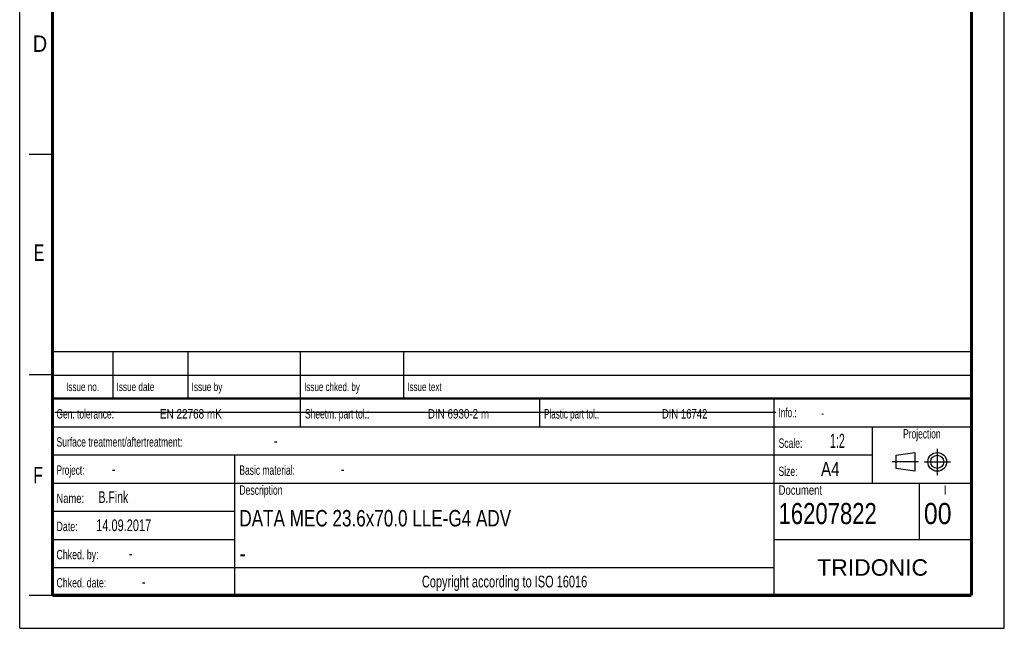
# Model space of a CAD drawing. Header units: millimetres. Extents: x 0 to 210, y 0 to 297.
# Tile 1 of 20: x 0 to 210, y 0 to 130. Entities that reach past the tile are written whole.
import ezdxf
from ezdxf.enums import TextEntityAlignment as Align

# ---------------------------------------------------------------- set-up
doc = ezdxf.new("R2010")
doc.units = ezdxf.units.MM
doc.header["$LTSCALE"] = 19.36
doc.linetypes.add('CENTER', pattern=[0.6, 0.375, -0.075, 0.075, -0.075])
doc.layers.get('0').update_dxf_attribs({"linetype": 'CONTINUOUS'})
doc.layers.add('DEFAULT_1', color=7, linetype='CENTER')
doc.layers.add('Z_NOTICE', color=7, linetype='CONTINUOUS')
doc.styles.get("Standard").update_dxf_attribs({"font": 'txt', "width": 0.7})
doc.styles.add('TEXTSTYLE_2', font='txt', dxfattribs={"width": 0.75})
doc.styles.add('TEXTSTYLE_5', font='arial.ttf')

# ---------------------------------------------------------------- blocks, each defined once
blk = doc.blocks.new('PROJEKTIONSMETHODE_BL0', base_point=(192.31, 35.47))
at = {"color": 2, "linetype": 'CONTINUOUS'}
for p, q in [((186.91, 36.87), (190.91, 37.47)), ((186.91, 34.07), (186.91, 36.87)), ((190.91, 37.47), (190.91, 33.47)), ((190.91, 33.47), (186.91, 34.07))]:
    blk.add_line(p, q, dxfattribs=at)
for radius in [2, 1.4]:
    blk.add_circle((195.71, 35.47), radius, dxfattribs=at)
at = {"layer": 'DEFAULT_1', "color": 2, "linetype": 'CENTER'}
for p, q in [((195.71, 38.27), (195.71, 32.67)), ((191.71, 35.47), (186.11, 35.47)), ((192.91, 35.47), (198.5, 35.47))]:
    blk.add_line(p, q, dxfattribs=at)

msp = doc.modelspace()

# ---------------------------------------------------------------- linework, layer by layer
at = {"color": 2, "linetype": 'CONTINUOUS'}
for p, q in [((0, 0), (0, 297)), ((210, 0), (210, 297)), ((7, 101), (2, 101)), ((6.91362, 48.96015), (6.91362, 58.96015)), ((6.91362, 58.96015), (202.91362, 58.96015)), ((19.91362, 48.96015), (19.91362, 58.96015)), ((35.91362, 48.96015), (35.91362, 58.96015)), ((59.91362, 48.96015), (59.91362, 58.96015)), ((81.91362, 48.96015), (81.91362, 58.96015)), ((202.91362, 48.96015), (202.91362, 58.96015)), ((7, 54), (2, 54)), ((6.91362, 53.96015), (202.91362, 53.96015)), ((6.91355, 6.96013), (6.91355, 48.96013)), ((6.91355, 48.96013), (202.91355, 48.96013)), ((6.91362, 48.96015), (202.91362, 48.96015)), ((59.91355, 42.96013), (59.91355, 48.96013)), ((110.91355, 42.96013), (110.91355, 48.96013)), ((160.91355, 6.96013), (160.91355, 48.96013)), ((202.91355, 6.96013), (202.91355, 48.96013)), ((6.91355, 42.96013), (202.91355, 42.96013)), ((181.91355, 30.96013), (181.91355, 42.96013)), ((6.91355, 36.96013), (181.91355, 36.96013)), ((45.91355, 6.96013), (45.91355, 36.96013)), ((6.91355, 30.96013), (202.91355, 30.96013)), ((191.91355, 18.96013), (191.91355, 30.96013)), ((6.91355, 24.96013), (45.91355, 24.96013)), ((6.91355, 18.96013), (45.91355, 18.96013)), ((160.91355, 18.96013), (202.91355, 18.96013)), ((6.91355, 12.96013), (160.91355, 12.96013)), ((7, 7), (2, 7)), ((6.91355, 6.96013), (202.91355, 6.96013)), ((0, 0), (210, 0))]:
    msp.add_line(p, q, dxfattribs=at)
at = {"color": 7, "linetype": 'CONTINUOUS'}
msp.add_line((7.46812, 46.04239), (161.26812, 46.04239), dxfattribs=at)
for points, const_width in [([(7, 7), (7, 290)], 0.7), ([(203, 7), (203, 290)], 0.7), ([(7, 49), (203, 49)], 0.5), ([(7, 7), (203, 7)], 0.7)]:
    msp.add_lwpolyline(points, dxfattribs=dict(at, const_width=const_width))

# ---------------------------------------------------------------- block references
at = {"color": 2, "linetype": 'CONTINUOUS'}
msp.add_blockref('PROJEKTIONSMETHODE_BL0', (192.30508, 35.46975), dxfattribs=at)

# ---------------------------------------------------------------- texts
at = {"color": 5, "linetype": 'CONTINUOUS', "style": 'TEXTSTYLE_2'}
for s, width, p in [('D', 0.904762, (2.80729, 122.85717)), ('E', 0.714286, (3.00245, 78.30247)), ('F', 0.714286, (2.92219, 30.89704))]:
    msp.add_text(s, height=3.5, dxfattribs=dict(at, width=width)).set_placement(p)
at = {"layer": 'Z_NOTICE', "color": 5, "linetype": 'CONTINUOUS', "style": 'TEXTSTYLE_2'}
for s, height, width, p in [('Issue date ', 1.8, 0.725108, (20.66362, 50.56015)), ('Issue by ', 1.8, 0.732804, (36.66362, 50.56015)), ('Issue chked. by', 1.8, 0.711111, (60.66362, 50.56015)), ('Issue text ', 1.8, 0.712121, (82.66362, 50.56015)), ('Gen. tolerance:', 2, 0.669841, (7.85105, 44.71013)), ('EN 22768 mK', 2, 0.792208, (29.91057, 44.71013)), ('Sheetm. part tol.:', 2, 0.67328, (60.85105, 44.71013)), ('DIN 6930-2 m', 2, 0.78373, (87.05343, 44.71013)), ('Plastic part tol.:', 2, 0.642857, (111.85105, 44.71013)), ('DIN 16742', 2, 0.759259, (136.95819, 44.71013)), ('Info.: ', 2, 0.64966, (161.85105, 44.96013)), ('Surface treatment/aftertreatment: ', 2, 0.681373, (7.85105, 38.71013)), ('Scale:  ', 2, 0.684524, (161.85105, 38.46013)), ('1:2', 3, 0.571429, (172.80343, 38.46013)), ('-', 2.5, 0.714286, (54.18438, 38.71013)), ('Project: ', 2, 0.656085, (7.85105, 32.71013)), ('-', 2.5, 0.714286, (19.66057, 32.71013)), ('Basic material: ', 2, 0.675595, (46.85105, 32.71013)), ('-', 2.5, 0.714286, (68.47009, 32.71013)), ('Size: ', 2, 0.678571, (161.85105, 32.46013)), (' A4', 3, 0.809524, (169.9939, 32.46013)), ('B.Fink', 2.5, 0.670635, (16.80343, 26.71013)), ('Description', 2, 0.688312, (46.85105, 28.46013)), ('Document', 2, 0.761905, (161.85105, 28.46013)), ('Name: ', 2, 0.746032, (7.85105, 26.71013)), ('16207822', 4.5, 0.782738, (161.85105, 22.21013)), ('00', 4.5, 0.880952, (192.85105, 22.21013)), ('14.09.2017', 2.5, 0.7, (16.32724, 20.71013)), ('Date: ', 2, 0.706349, (7.85105, 20.71013)), ('Chked. by: ', 2, 0.701299, (7.85105, 14.71013)), ('-', 2.5, 0.714286, (23.27962, 14.71013)), ('Chked. date: ', 2, 0.699634, (7.85105, 8.71013)), ('-', 2.5, 0.714286, (26.04152, 8.71013))]:
    msp.add_text(s, height=height, dxfattribs=dict(at, width=width)).set_placement(p)
for s, height, width, p in [('Issue no.', 1.8, 0.719577, (13.41362, 50.56015)), ('Projection', 2, 0.671429, (192.41355, 40.46013)), ('I', 2, 0.833333, (197.41355, 28.46013)), ('Copyright according to ISO 16016', 2.5, 0.700149, (103.41355, 8.71013))]:
    msp.add_text(s, height=height, dxfattribs=dict(at, width=width)).set_placement(p, align=Align.CENTER)
at = {"layer": 'Z_NOTICE', "color": 5, "linetype": 'CONTINUOUS', "width": 0.714286}
msp.add_text('-', height=1.8, dxfattribs=at).set_placement((170.94628, 44.96013))
at = {"layer": 'Z_NOTICE', "color": 7, "linetype": 'CONTINUOUS', "style": 'TEXTSTYLE_2'}
for s, width, p in [('DATA MEC 23.6x70.0 LLE-G4 ADV', 0.779146, (46.85105, 21.71013)), ('-', 0.904762, (46.85105, 14.21013))]:
    msp.add_text(s, height=3.5, dxfattribs=dict(at, width=width)).set_placement(p)
at = {"layer": 'Z_NOTICE', "color": 5, "linetype": 'CONTINUOUS', "style": 'TEXTSTYLE_5'}
msp.add_text('TRIDONIC', height=3.5, dxfattribs=at).set_placement((181.91355, 11.21013), align=Align.CENTER)

doc.saveas('drawing.dxf')
